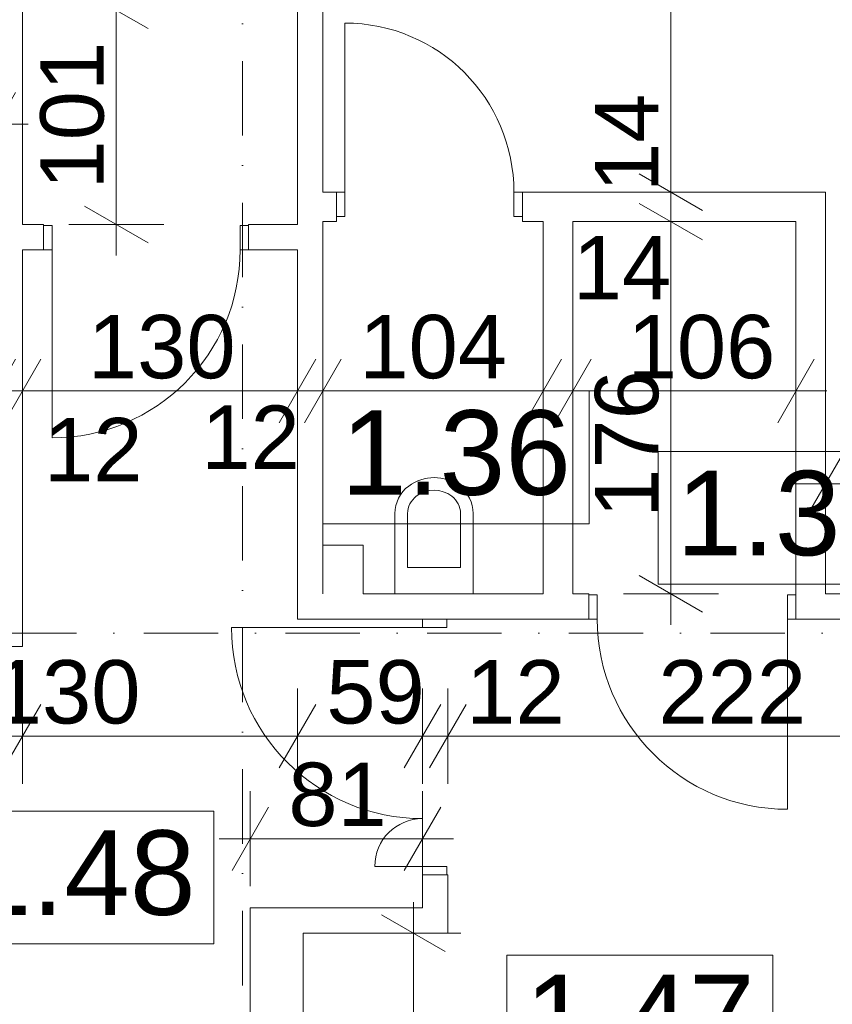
# Model space of a CAD drawing. Extents: x -283435 to 14216, y -77540 to 30522.
# Tile 95 of 177: x -123258 to -119413, y -68419 to -63759. Entities that reach past the tile are written whole.
import ezdxf

# ---------------------------------------------------------------- set-up
doc = ezdxf.new("R2010")
doc.units = 0
doc.header["$MEASUREMENT"] = 0
doc.linetypes.add('Kropki i Kreski', pattern=[670.277762, 352.777767, -176.388884, 0, -141.111112])
for name, color, linetype in [('Drzwi ArchiCAD', 7, 'Continuous'), ('SANITARNE', 7, 'Continuous'), ('WYMIARY', 7, 'Continuous'), ('ŚCIANY', 7, 'Continuous')]:
    doc.layers.add(name, color=color, linetype=linetype)
for name, color, linetype, lineweight in [('Drzwi ArchiCAD_Nr_Pióra__3', 3, 'Continuous', 18), ('Drzwi ArchiCAD_Nr_Pióra__7', 7, 'Continuous', 18), ('OPISY_Nr_Pióra__65', 65, 'Continuous', 18), ('OPISY_Nr_Pióra__86', 86, 'Continuous', 18), ('OSIE_Nr_Pióra__5', 5, 'Continuous', 18), ('OSIE_Nr_Pióra__7', 7, 'Continuous', 18), ('SANITARNE_Nr_Pióra__6', 6, 'Continuous', 9), ('WYMIARY_Nr_Pióra__4', 4, 'Continuous', 18), ('WYMIARY_Nr_Pióra__5', 5, 'Continuous', 18), ('ŚCIANY_Nr_Pióra__7', 7, 'Continuous', 18)]:
    doc.layers.add(name, color=color, linetype=linetype, lineweight=lineweight)
doc.styles.add('GENERATED_STYLE_1', font='arial.ttf')
doc.styles.add('GENERATED_STYLE_2', font='txt')
doc.dimstyles.new('GENERATED_STYLE__1', dxfattribs={"dimtxt": 300, "dimasz": 228, "dimexe": 0.18, "dimexo": 0, "dimgap": 0.09, "dimtad": 1, "dimdec": 0, "dimlfac": 0.1, "dimzin": 0, "dimdsep": 46, "dimtxsty": 'GENERATED_STYLE_2', "dimblk": 'ARROWHEAD_2', "dimblk1": 'ARROWHEAD_2', "dimblk2": 'ARROWHEAD_2', "dimcen": 0.09, "dimclrd": 256, "dimclre": 256, "dimclrt": 256, "dimazin": 0, "dimtfac": 1, "dimtdec": 4, "dimtmove": 0, "dimatfit": 3, "dimfxl": 1, "dimtolj": 1, "dimtzin": 0, "dimarcsym": 0})
doc.dimstyles.new('GENERATED_STYLE__2', dxfattribs={"dimtxt": 300, "dimasz": 228, "dimexe": 0.18, "dimexo": 0, "dimgap": 0.09, "dimtad": 1, "dimtih": 1, "dimtoh": 1, "dimdec": 0, "dimlfac": 0.1, "dimzin": 0, "dimdsep": 46, "dimtxsty": 'GENERATED_STYLE_2', "dimblk": 'ARROWHEAD_2', "dimblk1": 'ARROWHEAD_2', "dimblk2": 'ARROWHEAD_2', "dimcen": 0.09, "dimclrd": 256, "dimclre": 256, "dimclrt": 256, "dimazin": 0, "dimtfac": 1, "dimtdec": 4, "dimtmove": 0, "dimatfit": 3, "dimfxl": 1, "dimtolj": 1, "dimtzin": 0, "dimarcsym": 0})
doc.dimstyles.new('GENERATED_STYLE__3', dxfattribs={"dimtxt": 300, "dimasz": 228, "dimexe": 0.18, "dimexo": 0, "dimgap": 0.09, "dimtad": 1, "dimtih": 1, "dimtoh": 1, "dimdec": 0, "dimlfac": 0.1, "dimzin": 0, "dimdsep": 46, "dimtxsty": 'GENERATED_STYLE_2', "dimblk": 'ARROWHEAD_2', "dimblk1": 'ARROWHEAD_2', "dimblk2": 'ARROWHEAD_2', "dimcen": 0.09, "dimclrd": 256, "dimclre": 256, "dimclrt": 256, "dimazin": 0, "dimtfac": 1, "dimtdec": 4, "dimtmove": 2, "dimatfit": 3, "dimfxl": 1, "dimtolj": 1, "dimtzin": 0, "dimarcsym": 0})
doc.dimstyles.new('GENERATED_STYLE__4', dxfattribs={"dimtxt": 300, "dimasz": 228, "dimexe": 0.18, "dimexo": 0, "dimgap": 0.09, "dimtad": 1, "dimdec": 0, "dimlfac": 0.1, "dimzin": 0, "dimdsep": 46, "dimtxsty": 'GENERATED_STYLE_2', "dimblk": 'ARROWHEAD_2', "dimblk1": 'ARROWHEAD_2', "dimblk2": 'ARROWHEAD_2', "dimcen": 0.09, "dimclrd": 256, "dimclre": 256, "dimclrt": 256, "dimazin": 0, "dimtfac": 1, "dimtdec": 4, "dimtmove": 2, "dimatfit": 3, "dimfxl": 1, "dimtolj": 1, "dimtzin": 0, "dimarcsym": 0})

# ---------------------------------------------------------------- blocks, each defined once
blk = doc.blocks.new('D1 Drzwi proste 12_66')
at = {"layer": 'Drzwi ArchiCAD_Nr_Pióra__3', "linetype": 'Continuous'}
for p, q in [((450, 0), (450, 900)), ((-450, 0), (-490, 0)), ((-490, 0), (-490, -115)), ((-450, -115), (-450, 0)), ((490, 0), (450, 0)), ((450, 0), (450, -115)), ((490, -115), (490, 0)), ((-490, -115), (-450, -115)), ((450, -115), (490, -115))]:
    blk.add_line(p, q, dxfattribs=at)
blk.add_arc((450, 0), 900, 90, 180, dxfattribs=at)
at = {"layer": 'Drzwi ArchiCAD_Nr_Pióra__7', "linetype": 'Continuous'}
for p, q in [((-490, 0), (-490, -115)), ((490, 0), (490, -115))]:
    blk.add_line(p, q, dxfattribs=at)
blk = doc.blocks.new('Ściana_214', base_point=(-115880.6, -66596.5))
at = {"layer": 'ŚCIANY_Nr_Pióra__7', "linetype": 'Continuous'}
for p, q in [((-120780.5, -66476.5), (-121632.9, -66476.5)), ((-120564.6, -66476.5), (-120640.5, -66476.5)), ((-120564.6, -66481.5), (-120564.6, -66476.5)), ((-120564.6, -66596.5), (-120564.6, -66481.5)), ((-119584.6, -66481.5), (-119584.6, -66476.5)), ((-119584.6, -66596.5), (-119584.6, -66481.5)), ((-116000.6, -66476.5), (-119444.6, -66476.5)), ((-121942.9, -66596.5), (-121351.8, -66596.5)), ((-121231.8, -66596.5), (-120564.6, -66596.5)), ((-119584.6, -66596.5), (-119012.1, -66596.5)), ((-118892.1, -66596.5), (-115880.6, -66596.5))]:
    blk.add_line(p, q, dxfattribs=at)
at = {"layer": 'Drzwi ArchiCAD', "linetype": 'Continuous', "xscale": -1, "rotation": 180}
blk.add_blockref('D1 Drzwi proste 12_66', (-120074.6, -66596.5), dxfattribs=at)
blk = doc.blocks.new('Ściana_215', base_point=(-121942.9, -66596.5))
at = {"layer": 'ŚCIANY_Nr_Pióra__7', "linetype": 'Continuous'}
for p, q in [((-121942.9, -63596.4), (-121942.9, -64728.3)), ((-121822.9, -64575), (-121822.9, -63596.4)), ((-121822.9, -66476.5), (-121822.9, -64715)), ((-121942.9, -64848.3), (-121942.9, -66596.5))]:
    blk.add_line(p, q, dxfattribs=at)
blk = doc.blocks.new('Ściana_218', base_point=(-121916.7, -67962.4))
at = {"layer": 'ŚCIANY_Nr_Pióra__7', "linetype": 'Continuous'}
for p, q in [((-122166.7, -67962.4), (-122166.7, -72955.8)), ((-121916.7, -70108.7), (-121916.7, -68082.4))]:
    blk.add_line(p, q, dxfattribs=at)
blk = doc.blocks.new('Ściana_222', base_point=(-127866.2, -63714.7))
at = {"layer": 'ŚCIANY_Nr_Pióra__7', "linetype": 'Continuous'}
for p, q in [((-123244.8, -63714.7), (-127866.2, -63714.7)), ((-127866.2, -63834.7), (-126412.1, -63834.7)), ((-126292.1, -63834.7), (-124781.2, -63834.7)), ((-124661.2, -63834.7), (-123364.8, -63834.7))]:
    blk.add_line(p, q, dxfattribs=at)
blk = doc.blocks.new('Ściana_223', base_point=(-123244.8, -63714.7))
at = {"layer": 'ŚCIANY_Nr_Pióra__7', "linetype": 'Continuous'}
for p, q in [((-123244.8, -64728.3), (-123244.8, -63714.7)), ((-123364.8, -63834.7), (-123364.8, -64827.5)), ((-123244.8, -66726.5), (-123244.8, -64848.3)), ((-123364.8, -64947.5), (-123364.8, -66476.5))]:
    blk.add_line(p, q, dxfattribs=at)
blk = doc.blocks.new('Ściana_224', base_point=(-123244.8, -66476.5))
at = {"layer": 'ŚCIANY_Nr_Pióra__7', "linetype": 'Continuous'}
for p, q in [((-123364.8, -66476.5), (-124869.9, -66476.5)), ((-124749.9, -66726.5), (-123244.8, -66726.5))]:
    blk.add_line(p, q, dxfattribs=at)
blk = doc.blocks.new('D1 Drzwi proste 12_134')
at = {"layer": 'Drzwi ArchiCAD_Nr_Pióra__3', "linetype": 'Continuous'}
for p, q in [((400, 0), (400, 800)), ((-400, 0), (-440, 0)), ((-440, 0), (-440, -115)), ((-400, -115), (-400, 0)), ((440, 0), (400, 0)), ((400, 0), (400, -115)), ((440, -115), (440, 0)), ((-440, -115), (-400, -115)), ((400, -115), (440, -115))]:
    blk.add_line(p, q, dxfattribs=at)
blk.add_arc((400, 0), 800, 90, 180, dxfattribs=at)
at = {"layer": 'Drzwi ArchiCAD_Nr_Pióra__7', "linetype": 'Continuous'}
for p, q in [((-440, 0), (-440, -115)), ((440, 0), (440, -115))]:
    blk.add_line(p, q, dxfattribs=at)
blk = doc.blocks.new('Ściana_400', base_point=(-121942.9, -64715))
at = {"layer": 'ŚCIANY_Nr_Pióra__7', "linetype": 'Continuous'}
for p, q in [((-121759.4, -64575), (-121822.9, -64575)), ((-121759.4, -64575), (-121759.4, -64690)), ((-120879.4, -64575), (-120879.4, -64690)), ((-119444.6, -64575), (-120879.4, -64575)), ((-121822.9, -64715), (-121759.4, -64715)), ((-121759.4, -64690), (-121759.4, -64715)), ((-120879.4, -64690), (-120879.4, -64715)), ((-120879.4, -64715), (-120780.5, -64715)), ((-120640.5, -64715), (-119584.6, -64715))]:
    blk.add_line(p, q, dxfattribs=at)
at = {"layer": 'Drzwi ArchiCAD', "linetype": 'Continuous', "xscale": -1}
blk.add_blockref('D1 Drzwi proste 12_134', (-121319.4, -64575), dxfattribs=at)
blk = doc.blocks.new('Ściana_401', base_point=(-119584.6, -64715))
at = {"layer": 'ŚCIANY_Nr_Pióra__7', "linetype": 'Continuous'}
for p, q in [((-119444.6, -66476.5), (-119444.6, -64575)), ((-119584.6, -64715), (-119584.6, -66476.5))]:
    blk.add_line(p, q, dxfattribs=at)
blk = doc.blocks.new('Ściana_402', base_point=(-120640.5, -66596.5))
at = {"layer": 'ŚCIANY_Nr_Pióra__7', "linetype": 'Continuous'}
for p, q in [((-120780.5, -64715), (-120780.5, -66476.5)), ((-120640.5, -66476.5), (-120640.5, -64715))]:
    blk.add_line(p, q, dxfattribs=at)
blk = doc.blocks.new('Ściana_403', base_point=(-121822.9, -66596.5))
at = {"layer": 'ŚCIANY_Nr_Pióra__7', "linetype": 'Continuous'}
for p, q in [((-121632.9, -66246.5), (-121822.9, -66246.5)), ((-121822.9, -66246.5), (-121822.9, -66476.5)), ((-121632.9, -66476.5), (-121632.9, -66246.5))]:
    blk.add_line(p, q, dxfattribs=at)
blk = doc.blocks.new('Ściana_404', base_point=(-121916.7, -67962.4))
at = {"layer": 'ŚCIANY_Nr_Pióra__7', "linetype": 'Continuous'}
for p, q in [((-121351.8, -67962.4), (-122166.7, -67962.4)), ((-121916.7, -68082.4), (-121231.8, -68082.4))]:
    blk.add_line(p, q, dxfattribs=at)
blk = doc.blocks.new('D2 Asymetryczne 12_31')
at = {"layer": 'Drzwi ArchiCAD_Nr_Pióra__3', "linetype": 'Continuous'}
for p, q in [((565, 0), (565, 904)), ((-565, 0), (-565, 226)), ((-565, 0), (-605, 0)), ((-605, 0), (-605, -115)), ((-565, -115), (-565, 0)), ((605, 0), (565, 0)), ((565, 0), (565, -115)), ((605, -115), (605, 0)), ((-605, -115), (-565, -115)), ((565, -115), (605, -115))]:
    blk.add_line(p, q, dxfattribs=at)
for centre, radius, start, end in [((565, 0), 904, 90, 180), ((-565, 0), 226, 0, 90)]:
    blk.add_arc(centre, radius, start, end, dxfattribs=at)
at = {"layer": 'Drzwi ArchiCAD_Nr_Pióra__7', "linetype": 'Continuous'}
for p, q in [((-605, 0), (-605, -115)), ((605, 0), (605, -115))]:
    blk.add_line(p, q, dxfattribs=at)
blk = doc.blocks.new('Ściana_405', base_point=(-121351.8, -67962.4))
at = {"layer": 'ŚCIANY_Nr_Pióra__7', "linetype": 'Continuous'}
for p, q in [((-121351.8, -66596.5), (-121236.8, -66596.5)), ((-121236.8, -66596.5), (-121231.8, -66596.5)), ((-121351.8, -67806.5), (-121236.8, -67806.5)), ((-121351.8, -67806.5), (-121351.8, -67962.4)), ((-121236.8, -67806.5), (-121231.8, -67806.5)), ((-121231.8, -68082.4), (-121231.8, -67806.5))]:
    blk.add_line(p, q, dxfattribs=at)
at = {"layer": 'Drzwi ArchiCAD', "linetype": 'Continuous', "rotation": 90}
blk.add_blockref('D2 Asymetryczne 12_31', (-121351.8, -67201.5), dxfattribs=at)
blk = doc.blocks.new('D1 Drzwi proste 12_135')
at = {"layer": 'Drzwi ArchiCAD_Nr_Pióra__3', "linetype": 'Continuous'}
for p, q in [((445, 0), (445, 890)), ((-445, 0), (-485, 0)), ((-485, 0), (-485, -115)), ((-445, -115), (-445, 0)), ((485, 0), (445, 0)), ((445, 0), (445, -115)), ((485, -115), (485, 0)), ((-485, -115), (-445, -115)), ((445, -115), (485, -115))]:
    blk.add_line(p, q, dxfattribs=at)
blk.add_arc((445, 0), 890, 90, 180, dxfattribs=at)
at = {"layer": 'Drzwi ArchiCAD_Nr_Pióra__7', "linetype": 'Continuous'}
for p, q in [((-485, 0), (-485, -115)), ((485, 0), (485, -115))]:
    blk.add_line(p, q, dxfattribs=at)
blk = doc.blocks.new('Ściana_407', base_point=(-123244.8, -64728.3))
at = {"layer": 'ŚCIANY_Nr_Pióra__7', "linetype": 'Continuous'}
for p, q in [((-123144.8, -64728.3), (-123244.8, -64728.3)), ((-123144.8, -64733.3), (-123144.8, -64728.3)), ((-123144.8, -64848.3), (-123144.8, -64733.3)), ((-122174.8, -64733.3), (-122174.8, -64728.3)), ((-121942.9, -64728.3), (-122174.8, -64728.3)), ((-122174.8, -64848.3), (-122174.8, -64733.3)), ((-123244.8, -64848.3), (-123144.8, -64848.3)), ((-122174.8, -64848.3), (-121942.9, -64848.3))]:
    blk.add_line(p, q, dxfattribs=at)
at = {"layer": 'Drzwi ArchiCAD', "linetype": 'Continuous', "rotation": 180}
blk.add_blockref('D1 Drzwi proste 12_135', (-122659.8, -64848.3), dxfattribs=at)
blk = doc.blocks.new('WC 12_3')
at = {"layer": 'SANITARNE_Nr_Pióra__6', "linetype": 'Continuous'}
for p, q in [((0, 170), (0, 550)), ((370, 550), (0, 550)), ((370, 170), (370, 550)), ((60, 425), (60, 170)), ((310, 425), (60, 425)), ((310, 170), (310, 425))]:
    blk.add_line(p, q, dxfattribs=at)
for centre, radius, start, end in [((162.5, 170), 162.5, 180, 233.1301), ((162.5, 170), 102.5, 180, 233.1301), ((207.5, 170), 102.5, 306.8699, 0), ((207.5, 170), 162.5, 306.8699, 0), ((185, 200), 140, 233.1301, 306.8699), ((185, 200), 200, 233.1301, 306.866)]:
    blk.add_arc(centre, radius, start, end, dxfattribs=at)
blk = doc.blocks.new('*D2129')
at = {"layer": 'WYMIARY_Nr_Pióra__4', "linetype": 'Continuous', "transparency": 16777216}
for p, q in [((-120326.2, -64628.4), (-120026.2, -64801.6)), ((-119951.2, -64715), (-120401.2, -64715)), ((-120176.2, -66476.5), (-120176.2, -64715)), ((-120326.2, -66389.9), (-120026.2, -66563.1)), ((-119951.2, -66476.5), (-120401.2, -66476.5)), ((-120176.2, -66623.2), (-120176.2, -66476.5))]:
    blk.add_line(p, q, dxfattribs=at)
at = {"layer": 'WYMIARY_Nr_Pióra__5', "transparency": 16777216, "insert": (-120536.2, -66117), "char_height": 300, "attachment_point": 1, "rotation": 90, "style": 'GENERATED_STYLE_1'}
blk.add_mtext('{176}', dxfattribs=at)
blk = doc.blocks.new('ARROWHEAD_2')
at = {"linetype": 'Continuous'}
for p, q in [((-0.378, -0.655), (0.378, 0.655)), ((0, 0), (-1, 0))]:
    blk.add_line(p, q, dxfattribs=at)
blk = doc.blocks.new('*D2130')
at = {"layer": 'WYMIARY_Nr_Pióra__4', "linetype": 'Continuous', "transparency": 16777216}
for p, q in [((-120326.183669, -64488.376555), (-120026.183669, -64661.581555)), ((-119951.183669, -64574.979055), (-120401.183669, -64574.979055)), ((-120176.183669, -64714.979055), (-120176.183669, -64574.979055)), ((-120326.183669, -64628.376555), (-120026.183669, -64801.581555)), ((-119951.183669, -64714.979055), (-120401.183669, -64714.979055))]:
    blk.add_line(p, q, dxfattribs=at)
at = {"layer": 'WYMIARY_Nr_Pióra__5', "transparency": 16777216, "insert": (-120536.183669, -64574.979055), "char_height": 300, "attachment_point": 1, "rotation": 90, "style": 'GENERATED_STYLE_1'}
blk.add_mtext('{14}', dxfattribs=at)
blk = doc.blocks.new('*D2131')
at = {"layer": 'WYMIARY_Nr_Pióra__4', "linetype": 'Continuous', "transparency": 16777216}
for p, q in [((-120176.2, -60809.4), (-120176.2, -60662.7)), ((-120026.2, -60896), (-120326.2, -60722.8)), ((-119951.2, -60809.4), (-120401.2, -60809.4)), ((-120176.2, -64575), (-120176.2, -60809.4)), ((-120326.2, -64488.4), (-120026.2, -64661.6)), ((-119951.2, -64575), (-120401.2, -64575))]:
    blk.add_line(p, q, dxfattribs=at)
at = {"layer": 'WYMIARY_Nr_Pióra__5', "transparency": 16777216, "char_height": 300, "attachment_point": 1, "rotation": 90, "style": 'GENERATED_STYLE_1'}
for s, insert in [('{377}', (-120536.2, -63033.7)), ('{14}', (-120536.2, -64575))]:
    blk.add_mtext(s, dxfattribs=dict(at, insert=insert))
blk = doc.blocks.new('*D2132')
at = {"layer": 'WYMIARY_Nr_Pióra__4', "linetype": 'Continuous', "transparency": 16777216}
for p, q in [((-123244.8, -67375.4), (-123244.8, -66925.4)), ((-121942.9, -67375.4), (-121942.9, -66925.4)), ((-123158.2, -67000.4), (-123331.4, -67300.4)), ((-121856.2, -67000.4), (-122029.5, -67300.4)), ((-123391.5, -67150.4), (-123244.8, -67150.4)), ((-123244.8, -67150.4), (-121942.9, -67150.4))]:
    blk.add_line(p, q, dxfattribs=at)
at = {"layer": 'WYMIARY_Nr_Pióra__5', "transparency": 16777216, "insert": (-123385.5, -66790.4), "char_height": 300, "attachment_point": 1, "style": 'GENERATED_STYLE_1'}
blk.add_mtext('{130}', dxfattribs=at)
blk = doc.blocks.new('*D2133')
at = {"layer": 'WYMIARY_Nr_Pióra__4', "linetype": 'Continuous', "transparency": 16777216}
for p, q in [((-121942.9, -67375.4), (-121942.9, -66925.4)), ((-121351.8, -67375.4), (-121351.8, -66925.4)), ((-121856.2, -67000.4), (-122029.5, -67300.4)), ((-121265.2, -67000.4), (-121438.4, -67300.4)), ((-121942.9, -67150.4), (-121351.8, -67150.4))]:
    blk.add_line(p, q, dxfattribs=at)
at = {"layer": 'WYMIARY_Nr_Pióra__5', "transparency": 16777216, "insert": (-121807.1, -66790.4), "char_height": 300, "attachment_point": 1, "style": 'GENERATED_STYLE_1'}
blk.add_mtext('{59}', dxfattribs=at)
blk = doc.blocks.new('*D2134')
at = {"layer": 'WYMIARY_Nr_Pióra__4', "linetype": 'Continuous', "transparency": 16777216}
for p, q in [((-121351.8, -67375.4), (-121351.8, -66925.4)), ((-121231.8, -67375.4), (-121231.8, -66925.4)), ((-121265.2, -67000.4), (-121438.4, -67300.4)), ((-121145.2, -67000.4), (-121318.4, -67300.4)), ((-121351.8, -67150.4), (-121231.8, -67150.4))]:
    blk.add_line(p, q, dxfattribs=at)
blk = doc.blocks.new('*D2135')
at = {"layer": 'WYMIARY_Nr_Pióra__4', "linetype": 'Continuous', "transparency": 16777216}
for p, q in [((-121231.8, -67375.4), (-121231.8, -66925.4)), ((-119012.1, -67375.4), (-119012.1, -66925.4)), ((-121145.2, -67000.4), (-121318.4, -67300.4)), ((-118925.5, -67000.4), (-119098.7, -67300.4)), ((-121231.8, -67150.4), (-119012.1, -67150.4))]:
    blk.add_line(p, q, dxfattribs=at)
at = {"layer": 'WYMIARY_Nr_Pióra__5', "transparency": 16777216, "char_height": 300, "attachment_point": 1, "style": 'GENERATED_STYLE_1'}
for s, insert in [('{12}', (-121145.1, -66790.4)), ('{222}', (-120235.7, -66790.4))]:
    blk.add_mtext(s, dxfattribs=dict(at, insert=insert))
blk = doc.blocks.new('*D2136')
at = {"layer": 'WYMIARY_Nr_Pióra__4', "linetype": 'Continuous', "transparency": 16777216}
for p, q in [((-119012.1, -67375.4), (-119012.1, -66925.4)), ((-118892.1, -67375.4), (-118892.1, -66925.4)), ((-118925.5, -67000.4), (-119098.7, -67300.4)), ((-118805.5, -67000.4), (-118978.7, -67300.4)), ((-119012.1, -67150.4), (-118892.1, -67150.4))]:
    blk.add_line(p, q, dxfattribs=at)
blk = doc.blocks.new('*D2137')
at = {"layer": 'WYMIARY_Nr_Pióra__4', "linetype": 'Continuous', "transparency": 16777216}
for p, q in [((-118892.1, -67375.4), (-118892.1, -66925.4)), ((-115880.6, -67375.4), (-115880.6, -66925.4)), ((-118805.5, -67000.4), (-118978.7, -67300.4)), ((-115967.2, -67300.4), (-115793.9, -67000.4)), ((-118892.1, -67150.4), (-115880.6, -67150.4)), ((-115880.6, -67150.4), (-115733.9, -67150.4))]:
    blk.add_line(p, q, dxfattribs=at)
at = {"layer": 'WYMIARY_Nr_Pióra__5', "transparency": 16777216, "char_height": 300, "attachment_point": 1, "style": 'GENERATED_STYLE_1'}
for s, insert in [('{12}', (-118805.4, -66790.4)), ('{301}', (-117500.1, -66790.4))]:
    blk.add_mtext(s, dxfattribs=dict(at, insert=insert))
blk = doc.blocks.new('*D2138')
at = {"layer": 'WYMIARY_Nr_Pióra__4', "linetype": 'Continuous', "transparency": 16777216}
for p, q in [((-119444.6, -66181.6), (-119444.6, -65731.6)), ((-116000.6, -66181.6), (-116000.6, -65731.6)), ((-119358, -65806.6), (-119531.2, -66106.6)), ((-116087.2, -66106.6), (-115913.9, -65806.6)), ((-119591.3, -65956.6), (-119444.6, -65956.6)), ((-119444.6, -65956.6), (-116000.6, -65956.6)), ((-116000.6, -65956.6), (-115853.9, -65956.6))]:
    blk.add_line(p, q, dxfattribs=at)
at = {"layer": 'WYMIARY_Nr_Pióra__5', "transparency": 16777216, "insert": (-118064.1, -65596.6), "char_height": 300, "attachment_point": 1, "style": 'GENERATED_STYLE_1'}
blk.add_mtext('{344}', dxfattribs=at)
blk = doc.blocks.new('*D2142')
at = {"layer": 'WYMIARY_Nr_Pióra__4', "linetype": 'Continuous', "transparency": 16777216}
for p, q in [((-123364.8, -65741.5), (-123364.8, -65291.5)), ((-123244.8, -65741.5), (-123244.8, -65291.5)), ((-123278.2, -65366.5), (-123451.4, -65666.5)), ((-123158.2, -65366.5), (-123331.4, -65666.5)), ((-123364.8, -65516.5), (-123244.8, -65516.5))]:
    blk.add_line(p, q, dxfattribs=at)
blk = doc.blocks.new('*D2143')
at = {"layer": 'WYMIARY_Nr_Pióra__4', "linetype": 'Continuous', "transparency": 16777216}
for p, q in [((-123244.8, -65741.5), (-123244.8, -65291.5)), ((-121942.9, -65741.5), (-121942.9, -65291.5)), ((-123158.2, -65366.5), (-123331.4, -65666.5)), ((-121856.2, -65366.5), (-122029.5, -65666.5)), ((-123244.8, -65516.5), (-121942.9, -65516.5))]:
    blk.add_line(p, q, dxfattribs=at)
at = {"layer": 'WYMIARY_Nr_Pióra__5', "transparency": 16777216, "char_height": 300, "attachment_point": 1, "style": 'GENERATED_STYLE_1'}
for s, insert in [('{130}', (-122935.3, -65156.5)), ('{12}', (-122398.2, -65585.1)), ('{12}', (-123142.6, -65644.1))]:
    blk.add_mtext(s, dxfattribs=dict(at, insert=insert))
blk = doc.blocks.new('*D2144')
at = {"layer": 'WYMIARY_Nr_Pióra__4', "linetype": 'Continuous', "transparency": 16777216}
for p, q in [((-121942.9, -65741.5), (-121942.9, -65291.5)), ((-121822.9, -65741.5), (-121822.9, -65291.5)), ((-121856.2, -65366.5), (-122029.5, -65666.5)), ((-121736.2, -65366.5), (-121909.5, -65666.5)), ((-121942.9, -65516.5), (-121822.9, -65516.5))]:
    blk.add_line(p, q, dxfattribs=at)
blk = doc.blocks.new('*D2145')
at = {"layer": 'WYMIARY_Nr_Pióra__4', "linetype": 'Continuous', "transparency": 16777216}
for p, q in [((-121822.9, -65741.5), (-121822.9, -65291.5)), ((-120780.5, -65741.5), (-120780.5, -65291.5)), ((-121736.2, -65366.5), (-121909.5, -65666.5)), ((-120693.9, -65366.5), (-120867.1, -65666.5)), ((-121822.9, -65516.5), (-120780.5, -65516.5))]:
    blk.add_line(p, q, dxfattribs=at)
at = {"layer": 'WYMIARY_Nr_Pióra__5', "transparency": 16777216, "insert": (-121650.9, -65156.5), "char_height": 300, "attachment_point": 1, "style": 'GENERATED_STYLE_1'}
blk.add_mtext('{104}', dxfattribs=at)
blk = doc.blocks.new('*D2146')
at = {"layer": 'WYMIARY_Nr_Pióra__4', "linetype": 'Continuous', "transparency": 16777216}
for p, q in [((-120780.5, -65741.5), (-120780.5, -65291.5)), ((-120640.5, -65741.5), (-120640.5, -65291.5)), ((-120693.9, -65366.5), (-120867.1, -65666.5)), ((-120553.9, -65366.5), (-120727.1, -65666.5)), ((-120780.5, -65516.5), (-120640.5, -65516.5))]:
    blk.add_line(p, q, dxfattribs=at)
at = {"layer": 'WYMIARY_Nr_Pióra__5', "transparency": 16777216, "insert": (-120640.5, -64783.2), "char_height": 300, "attachment_point": 1, "style": 'GENERATED_STYLE_1'}
blk.add_mtext('{14}', dxfattribs=at)
blk = doc.blocks.new('*D2147')
at = {"layer": 'WYMIARY_Nr_Pióra__4', "linetype": 'Continuous', "transparency": 16777216}
for p, q in [((-120640.5, -65741.5), (-120640.5, -65291.5)), ((-119584.6, -65741.5), (-119584.6, -65291.5)), ((-120553.9, -65366.5), (-120727.1, -65666.5)), ((-119671.2, -65666.5), (-119498, -65366.5)), ((-120640.5, -65516.5), (-119584.6, -65516.5)), ((-119584.6, -65516.5), (-119437.9, -65516.5))]:
    blk.add_line(p, q, dxfattribs=at)
at = {"layer": 'WYMIARY_Nr_Pióra__5', "transparency": 16777216, "char_height": 300, "attachment_point": 1, "style": 'GENERATED_STYLE_1'}
for s, insert in [('{14}', (-120640.5, -64783.2)), ('{106}', (-120381.4, -65156.5))]:
    blk.add_mtext(s, dxfattribs=dict(at, insert=insert))
blk = doc.blocks.new('*D2149')
at = {"layer": 'WYMIARY_Nr_Pióra__4', "linetype": 'Continuous', "transparency": 16777216}
for p, q in [((-122800.7, -63714.7), (-122800.7, -63568)), ((-122650.7, -63801.3), (-122950.7, -63628.1)), ((-122575.7, -63714.7), (-123025.7, -63714.7)), ((-122800.7, -64728.3), (-122800.7, -63714.7)), ((-122950.7, -64641.7), (-122650.7, -64815)), ((-122575.7, -64728.3), (-123025.7, -64728.3)), ((-122800.7, -64875), (-122800.7, -64728.3))]:
    blk.add_line(p, q, dxfattribs=at)
at = {"layer": 'WYMIARY_Nr_Pióra__5', "transparency": 16777216, "insert": (-123160.7, -64563), "char_height": 300, "attachment_point": 1, "rotation": 90, "style": 'GENERATED_STYLE_1'}
blk.add_mtext('{101}', dxfattribs=at)
blk = doc.blocks.new('*D2157')
at = {"layer": 'WYMIARY_Nr_Pióra__4', "linetype": 'Continuous', "transparency": 16777216}
for p, q in [((-124661.2, -64478.8), (-124661.2, -64028.8)), ((-123364.8, -64478.8), (-123364.8, -64028.8)), ((-124574.6, -64103.8), (-124747.8, -64403.8)), ((-123451.4, -64403.8), (-123278.2, -64103.8)), ((-124661.2, -64253.8), (-123364.8, -64253.8)), ((-123364.8, -64253.8), (-123218.1, -64253.8))]:
    blk.add_line(p, q, dxfattribs=at)
at = {"layer": 'WYMIARY_Nr_Pióra__5', "transparency": 16777216, "insert": (-124398.5, -63893.8), "char_height": 300, "attachment_point": 1, "style": 'GENERATED_STYLE_1'}
blk.add_mtext('{130}', dxfattribs=at)
blk = doc.blocks.new('*D2166')
at = {"layer": 'WYMIARY_Nr_Pióra__4', "linetype": 'Continuous', "transparency": 16777216}
for p, q in [((-122166.7, -67860.7), (-122166.7, -67410.7)), ((-121351.8, -67860.7), (-121351.8, -67410.7)), ((-122080.1, -67485.7), (-122253.3, -67785.7)), ((-121438.4, -67785.7), (-121265.2, -67485.7)), ((-122313.4, -67635.7), (-122166.7, -67635.7)), ((-122166.7, -67635.7), (-121351.8, -67635.7)), ((-121351.8, -67635.7), (-121205.1, -67635.7))]:
    blk.add_line(p, q, dxfattribs=at)
at = {"layer": 'WYMIARY_Nr_Pióra__5', "transparency": 16777216, "insert": (-121986.9, -67275.7), "char_height": 300, "attachment_point": 1, "style": 'GENERATED_STYLE_1'}
blk.add_mtext('{81}', dxfattribs=at)
blk = doc.blocks.new('*D2169')
at = {"layer": 'WYMIARY_Nr_Pióra__4', "linetype": 'Continuous', "transparency": 16777216}
for p, q in [((-121395.2, -68082.4), (-121395.2, -67935.7)), ((-121245.2, -68169), (-121545.2, -67995.8)), ((-121170.2, -68082.4), (-121620.2, -68082.4)), ((-121395.2, -70108.7), (-121395.2, -68082.4)), ((-121545.2, -70022.1), (-121245.2, -70195.3)), ((-121170.2, -70108.7), (-121620.2, -70108.7))]:
    blk.add_line(p, q, dxfattribs=at)
at = {"layer": 'WYMIARY_Nr_Pióra__5', "transparency": 16777216, "char_height": 300, "attachment_point": 1, "rotation": 90, "style": 'GENERATED_STYLE_1'}
for s, insert in [('{203}', (-121755.2, -69437)), ('{12}', (-121798.1, -70071.5))]:
    blk.add_mtext(s, dxfattribs=dict(at, insert=insert))

msp = doc.modelspace()

# ---------------------------------------------------------------- linework, layer by layer
at = {"layer": 'OPISY_Nr_Pióra__65', "linetype": 'Continuous', "flags": 128}
for points in [[(-121822.9, -65516.5), (-120564, -65516.5), (-120564, -66145.1), (-121822.9, -66145.1)], [(-120236.2, -65802.7), (-118977.3, -65802.7), (-118977.3, -66431.3), (-120236.2, -66431.3)], [(-123598.7, -67504.9), (-122339.9, -67504.9), (-122339.9, -68133.4), (-123598.7, -68133.4)], [(-120952.9, -68187.2), (-119694.1, -68187.2), (-119694.1, -68815.7), (-120952.9, -68815.7)]]:
    msp.add_lwpolyline(points, close=True, dxfattribs=at)
at = {"layer": 'OSIE_Nr_Pióra__5', "linetype": 'Kropki i Kreski'}
msp.add_line((-122203.7, -75704.3), (-122203.7, -56842.9), dxfattribs=at)
at = {"layer": 'OSIE_Nr_Pióra__7', "linetype": 'Kropki i Kreski'}
msp.add_line((-233283.4, -66663), (11369.3, -66663), dxfattribs=at)

# ---------------------------------------------------------------- block references
at = {"layer": 'SANITARNE', "linetype": 'Continuous', "rotation": 180}
msp.add_blockref('WC 12_3', (-121112.1, -65926.5), dxfattribs=at)
at = {"layer": 'ŚCIANY'}
for name, p in [('Ściana_215', (-121942.9, -66596.5)), ('Ściana_222', (-127866.2, -63714.7)), ('Ściana_223', (-123244.8, -63714.7)), ('Ściana_400', (-121942.9, -64715)), ('Ściana_401', (-119584.6, -64715)), ('Ściana_407', (-123244.8, -64728.3)), ('Ściana_402', (-120640.5, -66596.5)), ('Ściana_403', (-121822.9, -66596.5)), ('Ściana_224', (-123244.8, -66476.5)), ('Ściana_214', (-115880.6, -66596.5)), ('Ściana_405', (-121351.8, -67962.4)), ('Ściana_218', (-121916.7, -67962.4)), ('Ściana_404', (-121916.7, -67962.4))]:
    msp.add_blockref(name, p, dxfattribs=at)

# ---------------------------------------------------------------- texts
at = {"layer": 'OPISY_Nr_Pióra__86', "linetype": 'Continuous', "char_height": 400, "attachment_point": 2, "style": 'GENERATED_STYLE_1'}
for s, insert in [('{1.36}', (-121193.4, -65607.9)), ('{1.35}', (-119606.8, -65894.2)), ('{1.48}', (-122969.3, -67596.3)), ('{1.47}', (-120323.5, -68278.6))]:
    msp.add_mtext(s, dxfattribs=dict(at, insert=insert))

# ---------------------------------------------------------------- dimensions: what is measured, and where the dimension line sits
at = {"layer": 'WYMIARY', "linetype": 'Continuous'}
for base, p1, p2, dimstyle, picture, middle in [((-120176.2, -66476.5), (-121822.9, -64575), (-121822.9, -60809.4), 'GENERATED_STYLE__1', '*D2131', (-120386.2, -62696.3)), ((-122800.7, -64728.3), (-123244.8, -64728.3), (-123244.8, -63714.7), 'GENERATED_STYLE__1', '*D2149', (-123010.7, -64225.6)), ((-120176.2, -66476.5), (-120640.5, -64715), (-121822.9, -64575), 'GENERATED_STYLE__4', '*D2130', (-120386.2, -64350.1)), ((-120176.2, -66476.5), (-120640.5, -66476.5), (-120640.5, -64715), 'GENERATED_STYLE__4', '*D2129', (-120386.2, -65779.7)), ((-121395.2, -72955.8), (-121916.7, -70108.7), (-121916.7, -68082.4), 'GENERATED_STYLE__1', '*D2169', (-121605.2, -69099.6))]:
    dim = msp.add_linear_dim(base=base, p1=p1, p2=p2, angle=90, dimstyle=dimstyle, dxfattribs=at)
    dim.commit()
    dim.dimension.update_dxf_attribs({"geometry": picture, "text_midpoint": middle})
for base, p1, p2, dimstyle, picture, middle in [((-127866.2, -64253.8), (-124661.2, -63834.7), (-123364.8, -63834.7), 'GENERATED_STYLE__3', '*D2157', (-124061.1, -64043.8)), ((-127866.2, -65516.5), (-121942.9, -66596.5), (-121822.9, -64715), 'GENERATED_STYLE__3', '*D2144', (-122173.3, -65735.1)), ((-127866.2, -65516.5), (-121822.9, -64715), (-120780.5, -64715), 'GENERATED_STYLE__3', '*D2145', (-121313.5, -65306.5)), ((-127866.2, -65516.5), (-120780.5, -64715), (-120640.5, -64715), 'GENERATED_STYLE__3', '*D2146', (-120415.5, -64933.2)), ((-127866.2, -65516.5), (-120640.5, -64715), (-119584.6, -64715), 'GENERATED_STYLE__3', '*D2147', (-120044, -65306.5)), ((-127866.2, -65516.5), (-123244.8, -66476.5), (-121942.9, -66596.5), 'GENERATED_STYLE__2', '*D2143', (-122597.9, -65306.5)), ((-127866.2, -65516.5), (-123364.8, -66476.5), (-123244.8, -66476.5), 'GENERATED_STYLE__3', '*D2142', (-122917.7, -65794.1)), ((-119444.6, -65956.6), (-119444.6, -66476.5), (-116000.6, -66476.5), 'GENERATED_STYLE__2', '*D2138', (-117726.7, -65746.6)), ((-123244.8, -67150.4), (-123244.8, -66476.5), (-121942.9, -66596.5), 'GENERATED_STYLE__3', '*D2132', (-123048.1, -66940.4)), ((-123244.8, -67150.4), (-121942.9, -66596.5), (-121351.8, -67962.4), 'GENERATED_STYLE__3', '*D2133', (-121582.2, -66940.4)), ((-123244.8, -67150.4), (-121231.8, -67279.4), (-119012.1, -66596.5), 'GENERATED_STYLE__2', '*D2135', (-119898.4, -66940.4)), ((-123244.8, -67150.4), (-119012.1, -66596.5), (-118892.1, -66596.5), 'GENERATED_STYLE__2', '*D2136', (-118580.4, -66940.4)), ((-123244.8, -67150.4), (-118892.1, -66596.5), (-115880.6, -66596.5), 'GENERATED_STYLE__2', '*D2137', (-117162.8, -66940.4)), ((-123244.8, -67150.4), (-121351.8, -67962.4), (-121231.8, -67279.4), 'GENERATED_STYLE__2', '*D2134', (-120920.2, -66940.4)), ((-122166.7, -67635.7), (-122166.7, -67962.4), (-121351.8, -67962.4), 'GENERATED_STYLE__2', '*D2166', (-121762, -67425.7))]:
    dim = msp.add_linear_dim(base=base, p1=p1, p2=p2, dimstyle=dimstyle, dxfattribs=at)
    dim.commit()
    dim.dimension.update_dxf_attribs({"geometry": picture, "text_midpoint": middle})

doc.saveas('drawing.dxf')
